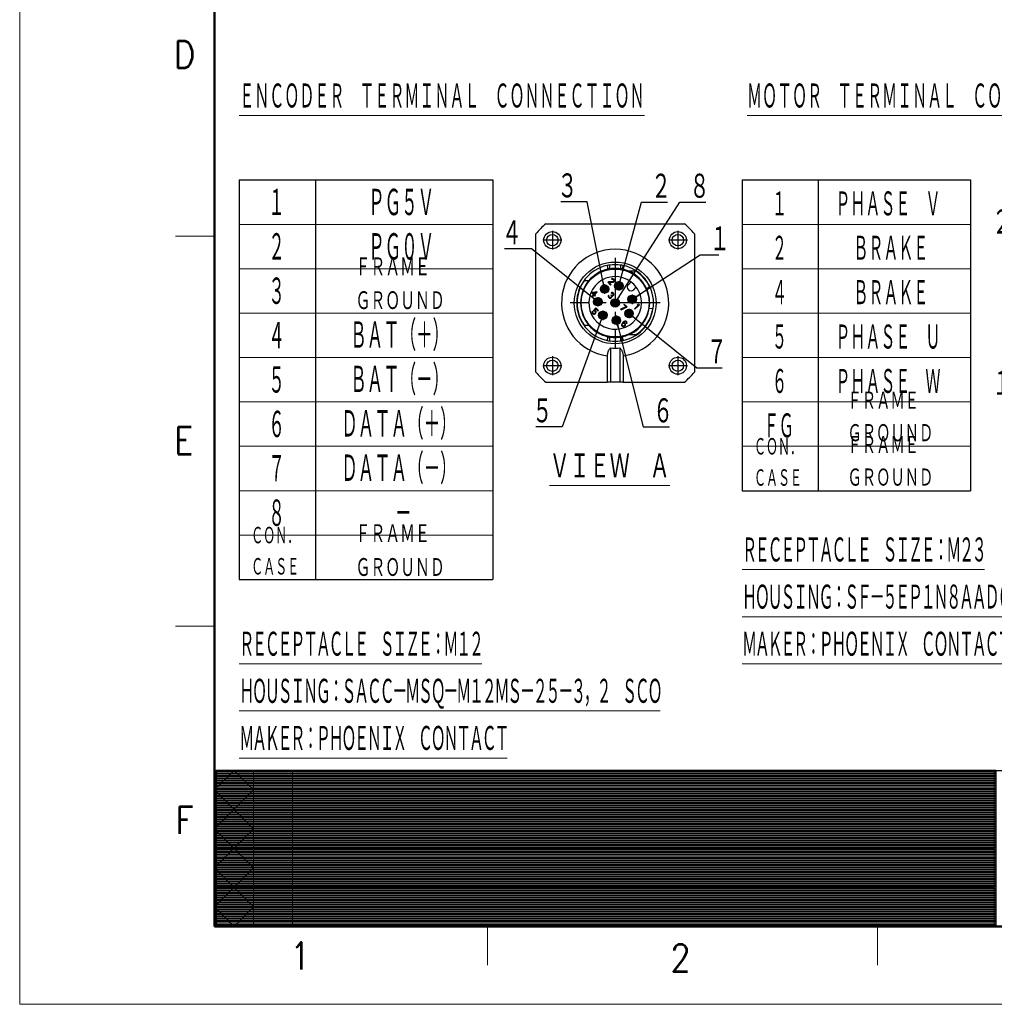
# Model space of a CAD drawing. Header units: millimetres. Extents: x 0 to 1076, y 0 to 742.
# Tile 1 of 124: x 0 to 313, y 0 to 316. Entities that reach past the tile are written whole.
import ezdxf

# ---------------------------------------------------------------- set-up
doc = ezdxf.new("R2010")
doc.units = ezdxf.units.MM
doc.header["$LTSCALE"] = 0.454724
doc.linetypes.add('CENTER', pattern=[50.8, 31.75, -6.35, 6.35, -6.35])
doc.layers.add('NoLayerName_001', color=7, linetype='Continuous')
doc.styles.get("Standard").update_dxf_attribs({"font": 'txt', "bigfont": 'extfont2'})
doc.dimstyles.get("Standard").update_dxf_attribs({"dimtxt": 2.5, "dimasz": 2.5, "dimexe": 1, "dimexo": 1, "dimtad": 1, "dimdec": 3, "dimzin": 0, "dimdsep": 46, "dimtxsty": 'Standard', "dimcen": 2.5, "dimadec": 3, "dimazin": 0, "dimtfac": 0.75, "dimtdec": 3, "dimtmove": 0, "dimatfit": 3, "dimfxl": 1, "dimarcsym": 0})

# ---------------------------------------------------------------- blocks, each defined once
blk = doc.blocks.new('JZB_0011')
at = {"layer": 'NoLayerName_001', "color": 7, "linetype": 'Continuous', "lineweight": 25}
for p, q in [((3.21, 50.83), (47.63, 50.83)), ((0, 3.21), (0, 47.63)), ((50.83, 47.63), (50.83, 3.21)), ((32.16, 35.58), (29.83, 35.58)), ((16.92, 32.53), (15.51, 32.53)), ((23.27, 32.18), (23.12, 32.03)), ((23.12, 32.03), (23.98, 31.17)), ((24.7, 32.28), (23.27, 32.18)), ((23.46, 31.99), (24.73, 32.07)), ((24.13, 31.32), (23.46, 31.99)), ((24.39, 33.21), (24.24, 33.11)), ((24.24, 33.11), (24.36, 32.99)), ((24.36, 32.99), (24.5, 33.03)), ((24.61, 33.23), (24.39, 33.21)), ((24.5, 33.03), (24.63, 33.02)), ((24.76, 33.2), (24.61, 33.23)), ((24.63, 33.02), (24.78, 32.93)), ((24.88, 32.35), (24.7, 32.28)), ((24.73, 32.07), (24.87, 32.11)), ((24.96, 33.06), (24.76, 33.2)), ((24.78, 32.93), (24.88, 32.84)), ((24.87, 32.11), (25.02, 32.21)), ((24.88, 32.84), (24.97, 32.69)), ((24.94, 32.41), (24.88, 32.35)), ((24.98, 32.55), (24.94, 32.41)), ((25.06, 32.97), (24.96, 33.06)), ((24.97, 32.69), (24.98, 32.55)), ((25.02, 32.21), (25.08, 32.27)), ((25.17, 32.79), (25.06, 32.97)), ((25.08, 32.27), (25.18, 32.42)), ((25.21, 32.63), (25.17, 32.79)), ((25.18, 32.42), (25.21, 32.63)), ((30.46, 32.18), (29.66, 31.38)), ((18.12, 28.76), (17.94, 28.58)), ((17.94, 28.58), (18.51, 28.01)), ((19.51, 29.02), (18.12, 28.76)), ((18.29, 28.59), (19.27, 28.77)), ((18.69, 28.19), (18.29, 28.59)), ((19.27, 28.77), (18.69, 28.19)), ((18.83, 28.05), (19.66, 28.88)), ((19.66, 28.88), (19.51, 29.02)), ((23.98, 31.17), (24.13, 31.32)), ((24.24, 28.75), (24.1, 28.65)), ((24.1, 28.65), (24.22, 28.53)), ((24.22, 28.53), (24.36, 28.58)), ((24.46, 28.78), (24.24, 28.75)), ((24.36, 28.58), (24.49, 28.57)), ((24.62, 28.74), (24.46, 28.78)), ((24.49, 28.57), (24.64, 28.48)), ((24.81, 28.61), (24.62, 28.74)), ((24.64, 28.48), (24.73, 28.38)), ((24.86, 28.56), (24.81, 28.61)), ((25, 28.36), (24.86, 28.56)), ((31.38, 29.66), (32.18, 30.46)), ((35.46, 30.1), (36.47, 30.57)), ((18.51, 28.01), (18.08, 27.58)), ((18.08, 27.58), (18.22, 27.44)), ((18.22, 27.44), (18.65, 27.87)), ((18.65, 27.87), (18.88, 27.63)), ((19.07, 27.81), (18.83, 28.05)), ((18.88, 27.63), (19.07, 27.81)), ((23.24, 27.79), (23.2, 27.65)), ((23.2, 27.65), (23.21, 27.52)), ((23.21, 27.52), (23.24, 27.37)), ((23.31, 27.91), (23.24, 27.79)), ((23.24, 27.37), (23.31, 27.24)), ((23.43, 27.79), (23.31, 27.91)), ((23.31, 27.24), (23.5, 27.05)), ((23.38, 27.6), (23.39, 27.71)), ((23.39, 27.52), (23.38, 27.6)), ((23.39, 27.71), (23.43, 27.79)), ((23.48, 27.37), (23.39, 27.52)), ((23.63, 27.23), (23.48, 27.37)), ((23.5, 27.05), (23.62, 26.99)), ((23.62, 26.99), (23.78, 26.95)), ((23.77, 27.14), (23.63, 27.23)), ((23.85, 27.12), (23.77, 27.14)), ((23.78, 26.95), (23.91, 26.94)), ((23.96, 27.13), (23.85, 27.12)), ((23.91, 26.94), (24.05, 26.99)), ((24.05, 27.17), (23.96, 27.13)), ((24.15, 27.99), (24.03, 27.87)), ((24.03, 27.87), (24.12, 27.77)), ((24.17, 27.29), (24.05, 27.17)), ((24.05, 26.99), (24.17, 27.05)), ((24.12, 27.77), (24.23, 27.6)), ((24.24, 27.89), (24.15, 27.99)), ((24.24, 27.46), (24.17, 27.29)), ((24.17, 27.05), (24.29, 27.18)), ((24.23, 27.6), (24.24, 27.46)), ((24.45, 27.81), (24.24, 27.89)), ((24.29, 27.18), (24.39, 27.32)), ((24.43, 27.46), (24.37, 27.64)), ((24.37, 27.64), (24.56, 27.64)), ((24.39, 27.32), (24.43, 27.46)), ((24.56, 27.82), (24.45, 27.81)), ((24.73, 27.9), (24.56, 27.82)), ((24.56, 27.64), (24.7, 27.68)), ((24.7, 27.68), (24.85, 27.78)), ((24.73, 28.38), (24.82, 28.23)), ((24.79, 27.96), (24.73, 27.9)), ((24.83, 28.1), (24.79, 27.96)), ((24.82, 28.23), (24.83, 28.1)), ((24.85, 27.78), (24.91, 27.84)), ((24.91, 27.84), (25.01, 27.99)), ((25.03, 28.21), (25, 28.36)), ((25.01, 27.99), (25.03, 28.21)), ((18.09, 22.59), (18.04, 22.4)), ((18.04, 22.4), (18.06, 22.19)), ((18.06, 22.19), (18.15, 22.04)), ((18.16, 22.76), (18.09, 22.59)), ((18.31, 22.62), (18.16, 22.76)), ((18.23, 22.45), (18.31, 22.62)), ((18.24, 22.32), (18.23, 22.45)), ((18.31, 22.19), (18.24, 22.32)), ((18.45, 22.05), (18.31, 22.19)), ((19.23, 23.84), (18.44, 23.04)), ((18.44, 23.04), (18.61, 22.87)), ((18.61, 22.87), (18.79, 22.87)), ((18.71, 23.07), (19.2, 23.56)), ((18.92, 23.05), (18.71, 23.07)), ((18.79, 22.87), (18.92, 22.81)), ((19.07, 22.96), (18.92, 23.05)), ((18.92, 22.81), (19.06, 22.66)), ((19.02, 22.15), (18.96, 22.09)), ((19.09, 22.26), (19.02, 22.15)), ((19.06, 22.66), (19.13, 22.54)), ((19.21, 22.82), (19.07, 22.96)), ((19.14, 22.4), (19.09, 22.26)), ((19.13, 22.54), (19.14, 22.4)), ((19.17, 22.06), (19.28, 22.26)), ((19.2, 23.56), (19.89, 22.87)), ((19.3, 22.67), (19.21, 22.82)), ((20.04, 23.03), (19.23, 23.84)), ((19.28, 22.26), (19.33, 22.46)), ((19.33, 22.46), (19.3, 22.67)), ((19.89, 22.87), (20.04, 23.03)), ((28.93, 24.19), (27.17, 23.38)), ((27.17, 23.38), (27.31, 23.24)), ((27.31, 23.24), (29.07, 24.04)), ((28.36, 25.06), (28.21, 24.9)), ((28.21, 24.9), (28.93, 24.19)), ((29.23, 24.19), (28.36, 25.06)), ((29.07, 24.04), (29.23, 24.19)), ((32.79, 24.74), (31.6, 23.55)), ((31.6, 23.55), (31.74, 23.4)), ((31.74, 23.4), (33.18, 24.84)), ((32.68, 24.91), (32.43, 24.67)), ((32.43, 24.67), (32.79, 24.74)), ((33.04, 24.99), (32.68, 24.91)), ((33.18, 24.84), (33.04, 24.99)), ((37.47, 23.51), (36.36, 23.68)), ((18.15, 22.04), (18.3, 21.9)), ((18.3, 21.9), (18.45, 21.81)), ((18.57, 21.99), (18.45, 22.05)), ((18.45, 21.81), (18.66, 21.78)), ((18.71, 21.98), (18.57, 21.99)), ((18.66, 21.78), (18.85, 21.83)), ((18.85, 22.02), (18.71, 21.98)), ((18.96, 22.09), (18.85, 22.02)), ((18.85, 21.83), (19.05, 21.94)), ((19.05, 21.94), (19.17, 22.06)), ((27.83, 19.06), (27.64, 18.82)), ((28.04, 19.27), (27.83, 19.06)), ((28.28, 19.46), (28.04, 19.27)), ((28.1, 19.09), (28.16, 19.15)), ((28.36, 19.07), (28.1, 19.09)), ((28.16, 19.15), (28.37, 19.31)), ((28.48, 19.56), (28.28, 19.46)), ((28.52, 18.98), (28.36, 19.07)), ((28.37, 19.31), (28.48, 19.38)), ((28.67, 19.62), (28.48, 19.56)), ((28.48, 19.38), (28.62, 19.42)), ((28.63, 18.86), (28.52, 18.98)), ((28.62, 19.42), (28.76, 19.41)), ((28.88, 19.59), (28.67, 19.62)), ((28.76, 19.41), (28.86, 19.37)), ((28.86, 19.37), (29, 19.23)), ((29.04, 19.5), (28.88, 19.59)), ((29, 19.23), (29.04, 19.12)), ((29.05, 18.99), (29.01, 18.85)), ((29.13, 19.4), (29.04, 19.5)), ((29.04, 19.12), (29.05, 18.99)), ((29.22, 19.25), (29.13, 19.4)), ((29.2, 18.85), (29.25, 19.04)), ((29.25, 19.04), (29.22, 19.25)), ((15.51, 18.3), (16.92, 18.3)), ((27.53, 18.62), (27.48, 18.42)), ((27.48, 18.42), (27.51, 18.21)), ((27.51, 18.21), (27.6, 18.06)), ((27.64, 18.82), (27.53, 18.62)), ((27.6, 18.06), (27.72, 17.94)), ((27.67, 18.47), (27.72, 18.61)), ((27.69, 18.34), (27.67, 18.47)), ((27.73, 18.24), (27.69, 18.34)), ((27.72, 18.61), (27.79, 18.73)), ((27.72, 17.94), (27.87, 17.85)), ((27.89, 18.07), (27.73, 18.24)), ((27.79, 18.73), (27.88, 18.82)), ((27.87, 17.85), (28.08, 17.82)), ((27.88, 18.82), (27.99, 18.89)), ((28, 18.03), (27.89, 18.07)), ((27.99, 18.89), (28.1, 18.9)), ((28.13, 18.02), (28, 18.03)), ((28.08, 17.82), (28.27, 17.87)), ((28.1, 18.9), (28.24, 18.89)), ((28.27, 18.06), (28.13, 18.02)), ((28.24, 18.89), (28.34, 18.85)), ((28.39, 18.13), (28.27, 18.06)), ((28.27, 17.87), (28.47, 17.98)), ((28.34, 18.85), (28.51, 18.68)), ((28.48, 18.22), (28.39, 18.13)), ((28.47, 17.98), (28.63, 18.13)), ((28.54, 18.34), (28.48, 18.22)), ((28.51, 18.68), (28.55, 18.58)), ((28.56, 18.45), (28.54, 18.34)), ((28.55, 18.58), (28.56, 18.45)), ((28.72, 18.71), (28.63, 18.86)), ((28.63, 18.13), (28.73, 18.33)), ((28.75, 18.5), (28.72, 18.71)), ((28.73, 18.33), (28.75, 18.5)), ((29.01, 18.85), (29.13, 18.73)), ((29.13, 18.73), (29.2, 18.85)), ((23.89, 11), (23.89, 0)), ((26.94, 11), (26.94, 0)), ((22.88, 8.42), (22.88, 0)), ((27.96, 8.42), (27.96, 0)), ((3.21, 0), (22.88, 0)), ((23.89, 0), (22.88, 0)), ((26.94, 0), (23.89, 0)), ((27.96, 0), (26.94, 0)), ((27.96, 0), (47.63, 0))]:
    blk.add_line(p, q, dxfattribs=at)
at = {"layer": 'NoLayerName_001', "color": 2, "linetype": 'CENTER', "lineweight": 25}
for p, q in [((5.29, 48.57), (5.29, 42.53)), ((45.55, 48.57), (45.55, 42.53)), ((8.31, 45.55), (2.27, 45.55)), ((48.57, 45.55), (42.53, 45.55)), ((25.42, 39.85), (25.42, 10.98)), ((26.58, 32.4), (26.58, 29.38)), ((23.56, 29.88), (20.54, 29.88)), ((22.05, 31.39), (22.05, 28.37)), ((28.09, 30.89), (25.07, 30.89)), ((39.85, 25.42), (10.98, 25.42)), ((21.35, 25.81), (18.33, 25.81)), ((19.84, 27.32), (19.84, 24.3)), ((32.4, 26.58), (29.38, 26.58)), ((30.89, 28.09), (30.89, 25.07)), ((21.46, 22.97), (21.46, 19.95)), ((29.88, 23.56), (29.88, 20.54)), ((22.97, 21.46), (19.95, 21.46)), ((27.32, 19.84), (24.3, 19.84)), ((25.81, 21.35), (25.81, 18.33)), ((31.39, 22.05), (28.37, 22.05)), ((5.29, 8.31), (5.29, 2.27)), ((45.55, 8.31), (45.55, 2.27)), ((8.31, 5.29), (2.27, 5.29)), ((48.57, 5.29), (42.53, 5.29))]:
    blk.add_line(p, q, dxfattribs=at)
at = {"layer": 'NoLayerName_001', "color": 7, "linetype": 'Continuous', "lineweight": 25}
for centre, radius in [((5.29, 45.55), 2.74), ((5.29, 45.55), 1.83), ((45.55, 45.55), 2.74), ((45.55, 45.55), 1.83), ((25.42, 25.42), 13.12), ((25.42, 25.42), 10.88), ((26.58, 30.89), 1.37), ((26.58, 30.89), 0.813), ((22.05, 29.88), 1.37), ((22.05, 29.88), 0.813), ((19.84, 25.81), 1.37), ((19.84, 25.81), 0.813), ((25.42, 25.42), 1.37), ((25.42, 25.42), 0.813), ((30.89, 26.58), 1.37), ((30.89, 26.58), 0.813), ((21.46, 21.46), 1.37), ((21.46, 21.46), 0.813), ((29.88, 22.05), 1.37), ((29.88, 22.05), 0.813), ((25.81, 19.84), 1.37), ((25.81, 19.84), 0.813), ((5.29, 5.29), 2.74), ((5.29, 5.29), 1.83), ((45.55, 5.29), 2.74), ((45.55, 5.29), 1.83)]:
    blk.add_circle(centre, radius, dxfattribs=at)
for centre, radius, start, end in [((25.42, 25.42), 33.75, 131.148, 138.852), ((25.42, 25.42), 33.75, 41.148, 48.852), ((25.42, 25.42), 11.08, 102.1695, 140.0438), ((25.42, 25.42), 11.08, 77.8305, 102.1695), ((25.42, 25.42), 11.08, 66.5534, 77.8305), ((25.42, 25.42), 11.08, 25, 66.5534), ((25.42, 25.42), 12.2, 25, 56.4427), ((25.42, 25.42), 12.2, 144.3147, 215.6853), ((25.42, 25.42), 11.08, 140.0438, 219.9562), ((25.42, 25.42), 8.44, 53.3129, 0), ((25.42, 25.42), 8.44, 36.6871, 53.3129), ((30.52, 30.52), 1.22, 135, 315), ((25.42, 25.42), 8.44, 0, 36.6871), ((25.42, 25.42), 11.08, 351, 25), ((25.42, 25.42), 12.2, 303.5573, 351), ((25.42, 25.42), 11.08, 330, 351), ((25.42, 25.42), 11.08, 293.4466, 330), ((25.42, 25.42), 11.08, 219.9562, 257.8305), ((25.42, 25.42), 11.08, 257.8305, 282.1695), ((25.42, 25.42), 11.08, 282.1695, 293.4466), ((25.42, 25.42), 14.5, 263.9629, 276.0371), ((25.42, 25.42), 33.75, 221.148, 228.852), ((25.42, 25.42), 33.75, 311.148, 318.852)]:
    blk.add_arc(centre, radius, start, end, dxfattribs=at)
at = {"layer": 'NoLayerName_001', "color": 2, "linetype": 'Continuous', "lineweight": 25}
for centre, radius, start, end in [((25.42, 25.42), 17.19, 278.5029, 261.4971), ((25.42, 25.42), 12.31, 102.1695, 257.8305), ((24.25, 30.83), 6.76, 94.2115, 102.1679), ((25.42, 14.91), 22.73, 85.7901, 94.1998), ((26.59, 30.87), 6.73, 77.8168, 85.7893), ((25.42, 25.42), 12.31, 282.1695, 77.8305), ((24.24, 19.97), 6.73, 257.8168, 265.7893), ((25.42, 35.92), 22.73, 265.7901, 274.1998), ((26.59, 20), 6.76, 274.2115, 282.1679)]:
    blk.add_arc(centre, radius, start, end, dxfattribs=at)
for points, knots in [([(22.82, 37.45), (22.86, 37.28), (22.92, 36.99), (23, 36.64), (23.05, 36.41), (23.07, 36.3), (23.08, 36.25)], [0, 0, 0, 0, 0.513591, 0.901519, 1.063199, 1.22488, 1.22488, 1.22488, 1.22488]), ([(23.56, 36.34), (23.58, 36.39), (23.62, 36.48), (23.65, 36.64), (23.68, 36.85), (23.72, 37.16), (23.74, 37.42), (23.75, 37.58)], [0, 0, 0, 0, 0.148494, 0.305969, 0.474188, 0.782632, 1.257445, 1.257445, 1.257445, 1.257445]), ([(27.08, 37.58), (27.1, 37.42), (27.12, 37.16), (27.16, 36.85), (27.19, 36.63), (27.22, 36.47), (27.26, 36.38), (27.27, 36.34)], [0, 0, 0, 0, 0.473573, 0.781844, 0.951232, 1.135503, 1.25698, 1.25698, 1.25698, 1.25698]), ([(27.75, 36.25), (27.76, 36.3), (27.79, 36.41), (27.84, 36.64), (27.91, 36.99), (27.97, 37.28), (28.01, 37.45)], [0, 0, 0, 0, 0.161681, 0.323361, 0.711289, 1.22488, 1.22488, 1.22488, 1.22488]), ([(23.08, 14.58), (23.07, 14.53), (23.05, 14.43), (23, 14.19), (22.92, 13.85), (22.86, 13.55), (22.82, 13.39)], [0, 0, 0, 0, 0.161681, 0.323361, 0.711289, 1.22488, 1.22488, 1.22488, 1.22488]), ([(23.75, 13.25), (23.73, 13.41), (23.72, 13.67), (23.68, 13.99), (23.64, 14.21), (23.61, 14.36), (23.57, 14.46), (23.56, 14.49)], [0, 0, 0, 0, 0.473573, 0.781844, 0.951232, 1.148184, 1.256966, 1.256966, 1.256966, 1.256966]), ([(27.27, 14.49), (27.26, 14.44), (27.22, 14.35), (27.18, 14.14), (27.14, 13.86), (27.1, 13.55), (27.09, 13.34), (27.08, 13.25)], [0, 0, 0, 0, 0.148494, 0.305969, 0.646034, 0.987571, 1.257424, 1.257424, 1.257424, 1.257424]), ([(28.01, 13.39), (27.97, 13.55), (27.91, 13.85), (27.84, 14.19), (27.79, 14.43), (27.76, 14.53), (27.75, 14.58)], [0, 0, 0, 0, 0.513591, 0.901519, 1.063199, 1.22488, 1.22488, 1.22488, 1.22488])]:
    blk.add_open_spline(points, degree=3, knots=knots, dxfattribs=at)
at = {"layer": 'NoLayerName_001', "color": 7, "linetype": 'Continuous', "lineweight": 25}
for points, knots in [([(29.83, 15.25), (29.95, 15.25), (30.21, 15.25), (30.59, 15.25), (30.98, 15.25), (31.37, 15.25), (31.76, 15.25), (32.03, 15.25), (32.16, 15.25)], [0, 0, 0, 0, 0.379708, 0.76248, 1.148145, 1.538054, 1.933554, 2.33447, 2.33447, 2.33447, 2.33447]), ([(23.89, 11), (23.82, 10.91), (23.67, 10.76), (23.48, 10.49), (23.3, 10.2), (23.16, 9.89), (23.03, 9.54), (22.95, 9.19), (22.89, 8.81), (22.88, 8.55), (22.88, 8.42)], [0, 0, 0, 0, 0.329432, 0.649718, 0.974428, 1.343314, 1.682074, 2.082037, 2.427271, 2.844389, 2.844389, 2.844389, 2.844389]), ([(26.94, 11), (27.01, 10.91), (27.16, 10.76), (27.36, 10.49), (27.53, 10.2), (27.69, 9.87), (27.81, 9.53), (27.9, 9.15), (27.95, 8.79), (27.95, 8.53), (27.96, 8.42)], [0, 0, 0, 0, 0.329432, 0.649718, 1.000974, 1.343317, 1.734796, 2.08204, 2.490758, 2.844392, 2.844392, 2.844392, 2.844392])]:
    blk.add_open_spline(points, degree=3, knots=knots, dxfattribs=at)
blk = doc.blocks.new('*X109')
at = {"color": 7, "linetype": 'Continuous', "lineweight": 13}
for p, q in [((0, 19.8), (100, 19.8)), ((0, 19.65), (100, 19.65)), ((0, 19.5), (100, 19.5)), ((0, 19.35), (100, 19.35)), ((0, 19.2), (100, 19.2)), ((0, 19.05), (100, 19.05)), ((0, 18.9), (100, 18.9)), ((0, 18.75), (100, 18.75)), ((0, 18.6), (100, 18.6)), ((0, 18.45), (100, 18.45)), ((0, 18.3), (100, 18.3)), ((0, 18.15), (100, 18.15)), ((0, 18), (100, 18)), ((0, 17.85), (100, 17.85)), ((0, 17.7), (100, 17.7)), ((0, 17.55), (100, 17.55)), ((0, 17.4), (100, 17.4)), ((0, 17.25), (100, 17.25)), ((0, 17.1), (100, 17.1)), ((0, 16.95), (100, 16.95)), ((0, 16.8), (100, 16.8)), ((0, 16.65), (100, 16.65)), ((0, 16.5), (100, 16.5)), ((0, 16.35), (100, 16.35)), ((0, 16.2), (100, 16.2)), ((0, 16.05), (100, 16.05)), ((0, 15.9), (100, 15.9)), ((0, 15.75), (100, 15.75)), ((0, 15.6), (100, 15.6)), ((0, 15.45), (100, 15.45)), ((0, 15.3), (100, 15.3)), ((0, 15.15), (100, 15.15)), ((0, 15), (100, 15)), ((0, 14.85), (100, 14.85)), ((0, 14.7), (100, 14.7)), ((0, 14.55), (100, 14.55)), ((0, 14.4), (100, 14.4)), ((0, 14.25), (100, 14.25)), ((0, 14.1), (100, 14.1)), ((0, 13.95), (100, 13.95)), ((0, 13.8), (100, 13.8)), ((0, 13.65), (100, 13.65)), ((0, 13.5), (100, 13.5)), ((0, 13.35), (100, 13.35)), ((0, 13.2), (100, 13.2)), ((0, 13.05), (100, 13.05)), ((0, 12.9), (100, 12.9)), ((0, 12.75), (100, 12.75)), ((0, 12.6), (100, 12.6)), ((0, 12.45), (100, 12.45)), ((0, 12.3), (100, 12.3)), ((0, 12.15), (100, 12.15)), ((0, 12), (100, 12)), ((0, 11.85), (100, 11.85)), ((0, 11.7), (100, 11.7)), ((0, 11.55), (100, 11.55)), ((0, 11.4), (100, 11.4)), ((0, 11.25), (100, 11.25)), ((0, 11.1), (100, 11.1)), ((0, 10.95), (100, 10.95)), ((0, 10.8), (100, 10.8)), ((0, 10.65), (100, 10.65)), ((0, 10.5), (100, 10.5)), ((0, 10.35), (100, 10.35)), ((0, 10.2), (100, 10.2)), ((0, 10.05), (100, 10.05)), ((0, 9.9), (100, 9.9)), ((0, 9.75), (100, 9.75)), ((0, 9.6), (100, 9.6)), ((0, 9.45), (100, 9.45)), ((0, 9.3), (100, 9.3)), ((0, 9.15), (100, 9.15)), ((0, 9), (100, 9)), ((0, 8.85), (100, 8.85)), ((0, 8.7), (100, 8.7)), ((0, 8.55), (100, 8.55)), ((0, 8.4), (100, 8.4)), ((0, 8.25), (100, 8.25)), ((0, 8.1), (100, 8.1)), ((0, 7.95), (100, 7.95)), ((0, 7.8), (100, 7.8)), ((0, 7.65), (100, 7.65)), ((0, 7.5), (100, 7.5)), ((0, 7.35), (100, 7.35)), ((0, 7.2), (100, 7.2)), ((0, 7.05), (100, 7.05)), ((0, 6.9), (100, 6.9)), ((0, 6.75), (100, 6.75)), ((0, 6.6), (100, 6.6)), ((0, 6.45), (100, 6.45)), ((0, 6.3), (100, 6.3)), ((0, 6.15), (100, 6.15)), ((0, 6), (100, 6)), ((0, 5.85), (100, 5.85)), ((0, 5.7), (100, 5.7)), ((0, 5.55), (100, 5.55)), ((0, 5.4), (100, 5.4)), ((0, 5.25), (100, 5.25)), ((0, 5.1), (100, 5.1)), ((0, 4.95), (100, 4.95)), ((0, 4.8), (100, 4.8)), ((0, 4.65), (100, 4.65)), ((0, 4.5), (100, 4.5)), ((0, 4.35), (100, 4.35)), ((0, 4.2), (100, 4.2)), ((0, 4.05), (100, 4.05)), ((0, 3.9), (100, 3.9)), ((0, 3.75), (100, 3.75)), ((0, 3.6), (100, 3.6)), ((0, 3.45), (100, 3.45)), ((0, 3.3), (100, 3.3)), ((0, 3.15), (100, 3.15)), ((0, 3), (100, 3)), ((0, 2.85), (100, 2.85)), ((0, 2.7), (100, 2.7)), ((0, 2.55), (100, 2.55)), ((0, 2.4), (100, 2.4)), ((0, 2.25), (100, 2.25)), ((0, 2.1), (100, 2.1)), ((0, 1.95), (100, 1.95)), ((0, 1.8), (100, 1.8)), ((0, 1.65), (100, 1.65)), ((0, 1.5), (100, 1.5)), ((0, 1.35), (100, 1.35)), ((0, 1.2), (100, 1.2)), ((0, 1.05), (100, 1.05)), ((0, 0.9), (100, 0.9)), ((0, 0.75), (100, 0.75)), ((0, 0.6), (100, 0.6)), ((0, 0.45), (100, 0.45)), ((0, 0.3), (100, 0.3)), ((0, 0.15), (100, 0.15)), ((0, 0), (100, 0))]:
    blk.add_line(p, q, dxfattribs=at)
blk = doc.blocks.new('*X110')
at = {"color": 7, "linetype": 'Continuous', "lineweight": 13}
for p, q in [((0, 19.8), (40, 19.8)), ((0, 19.65), (40, 19.65)), ((0, 19.5), (40, 19.5)), ((0, 19.35), (40, 19.35)), ((0, 19.2), (40, 19.2)), ((0, 19.05), (40, 19.05)), ((0, 18.9), (40, 18.9)), ((0, 18.75), (40, 18.75)), ((0, 18.6), (40, 18.6)), ((0, 18.45), (40, 18.45)), ((0, 18.3), (40, 18.3)), ((0, 18.15), (40, 18.15)), ((0, 18), (40, 18)), ((0, 17.85), (40, 17.85)), ((0, 17.7), (40, 17.7)), ((0, 17.55), (40, 17.55)), ((0, 17.4), (40, 17.4)), ((0, 17.25), (40, 17.25)), ((0, 17.1), (40, 17.1)), ((0, 16.95), (40, 16.95)), ((0, 16.8), (40, 16.8)), ((0, 16.65), (40, 16.65)), ((0, 16.5), (40, 16.5)), ((0, 16.35), (40, 16.35)), ((0, 16.2), (40, 16.2)), ((0, 16.05), (40, 16.05)), ((0, 15.9), (40, 15.9)), ((0, 15.75), (40, 15.75)), ((0, 15.6), (40, 15.6)), ((0, 15.45), (40, 15.45)), ((0, 15.3), (40, 15.3)), ((0, 15.15), (40, 15.15)), ((0, 15), (40, 15)), ((0, 14.85), (40, 14.85)), ((0, 14.7), (40, 14.7)), ((0, 14.55), (40, 14.55)), ((0, 14.4), (40, 14.4)), ((0, 14.25), (40, 14.25)), ((0, 14.1), (40, 14.1)), ((0, 13.95), (40, 13.95)), ((0, 13.8), (40, 13.8)), ((0, 13.65), (40, 13.65)), ((0, 13.5), (40, 13.5)), ((0, 13.35), (40, 13.35)), ((0, 13.2), (40, 13.2)), ((0, 13.05), (40, 13.05)), ((0, 12.9), (40, 12.9)), ((0, 12.75), (40, 12.75)), ((0, 12.6), (40, 12.6)), ((0, 12.45), (40, 12.45)), ((0, 12.3), (40, 12.3)), ((0, 12.15), (40, 12.15)), ((0, 12), (40, 12)), ((0, 11.85), (40, 11.85)), ((0, 11.7), (40, 11.7)), ((0, 11.55), (40, 11.55)), ((0, 11.4), (40, 11.4)), ((0, 11.25), (40, 11.25)), ((0, 11.1), (40, 11.1)), ((0, 10.95), (40, 10.95)), ((0, 10.8), (40, 10.8)), ((0, 10.65), (40, 10.65)), ((0, 10.5), (40, 10.5)), ((0, 10.35), (40, 10.35)), ((0, 10.2), (40, 10.2)), ((0, 10.05), (40, 10.05)), ((0, 9.9), (40, 9.9)), ((0, 9.75), (40, 9.75)), ((0, 9.6), (40, 9.6)), ((0, 9.45), (40, 9.45)), ((0, 9.3), (40, 9.3)), ((0, 9.15), (40, 9.15)), ((0, 9), (40, 9)), ((0, 8.85), (40, 8.85)), ((0, 8.7), (40, 8.7)), ((0, 8.55), (40, 8.55)), ((0, 8.4), (40, 8.4)), ((0, 8.25), (40, 8.25)), ((0, 8.1), (40, 8.1)), ((0, 7.95), (40, 7.95)), ((0, 7.8), (40, 7.8)), ((0, 7.65), (40, 7.65)), ((0, 7.5), (40, 7.5)), ((0, 7.35), (40, 7.35)), ((0, 7.2), (40, 7.2)), ((0, 7.05), (40, 7.05)), ((0, 6.9), (40, 6.9)), ((0, 6.75), (40, 6.75)), ((0, 6.6), (40, 6.6)), ((0, 6.45), (40, 6.45)), ((0, 6.3), (40, 6.3)), ((0, 6.15), (40, 6.15)), ((0, 6), (40, 6)), ((0, 5.85), (40, 5.85)), ((0, 5.7), (40, 5.7)), ((0, 5.55), (40, 5.55)), ((0, 5.4), (40, 5.4)), ((0, 5.25), (40, 5.25)), ((0, 5.1), (40, 5.1)), ((0, 4.95), (40, 4.95)), ((0, 4.8), (40, 4.8)), ((0, 4.65), (40, 4.65)), ((0, 4.5), (40, 4.5)), ((0, 4.35), (40, 4.35)), ((0, 4.2), (40, 4.2)), ((0, 4.05), (40, 4.05)), ((0, 3.9), (40, 3.9)), ((0, 3.75), (40, 3.75)), ((0, 3.6), (40, 3.6)), ((0, 3.45), (40, 3.45)), ((0, 3.3), (40, 3.3)), ((0, 3.15), (40, 3.15)), ((0, 3), (40, 3)), ((0, 2.85), (40, 2.85)), ((0, 2.7), (40, 2.7)), ((0, 2.55), (40, 2.55)), ((0, 2.4), (40, 2.4)), ((0, 2.25), (40, 2.25)), ((0, 2.1), (40, 2.1)), ((0, 1.95), (40, 1.95)), ((0, 1.8), (40, 1.8)), ((0, 1.65), (40, 1.65)), ((0, 1.5), (40, 1.5)), ((0, 1.35), (40, 1.35)), ((0, 1.2), (40, 1.2)), ((0, 1.05), (40, 1.05)), ((0, 0.9), (40, 0.9)), ((0, 0.75), (40, 0.75)), ((0, 0.6), (40, 0.6)), ((0, 0.45), (40, 0.45)), ((0, 0.3), (40, 0.3)), ((0, 0.15), (40, 0.15)), ((0, 0), (40, 0))]:
    blk.add_line(p, q, dxfattribs=at)
blk = doc.blocks.new('JZB_0008')
at = {"layer": 'NoLayerName_001', "color": 7, "linetype": 'Continuous', "lineweight": 25}
for p, q in [((100, 20), (0, 20)), ((0, 20), (0, 0)), ((100, 20), (100, 0)), ((170, 20), (170, 0)), ((210, 20), (170, 20)), ((210, 20), (210, 0)), ((0, 0), (100, 0)), ((170, 0), (210, 0))]:
    blk.add_line(p, q, dxfattribs=at)
for name, p in [('*X109', (0, 0.15)), ('*X110', (170, 0.05))]:
    blk.add_blockref(name, p)

msp = doc.modelspace()

# ---------------------------------------------------------------- linework, layer by layer
at = {"layer": 'NoLayerName_001', "color": 7, "linetype": 'Continuous', "lineweight": 13}
for p, q in [((0, 0), (0, 742.5)), ((1050, 0), (0, 0))]:
    msp.add_line(p, q, dxfattribs=at)
at = {"layer": 'NoLayerName_001', "color": 7, "linetype": 'Continuous', "lineweight": 50}
for p, q in [((62.5, 25), (62.5, 717.5)), ((1025, 25), (62.5, 25))]:
    msp.add_line(p, q, dxfattribs=at)
at = {"layer": 'NoLayerName_001', "color": 7, "linetype": 'Continuous', "lineweight": 25}
for p, q in [((70.4206, 264.3217), (70.4206, 136.2218)), ((70.4206, 264.3217), (151.754, 264.3217)), ((70.4206, 264.3217), (76.3558, 264.3217)), ((70.4206, 264.3217), (138.1984, 264.3217)), ((94.8206, 264.3217), (94.8206, 136.2218)), ((151.754, 264.3217), (151.754, 136.2218)), ((231.6411, 264.3217), (304.8411, 264.3217)), ((231.6411, 264.3217), (231.6411, 164.6884)), ((256.0411, 264.3217), (256.0411, 164.6884)), ((304.8411, 264.3217), (304.8411, 164.6884)), ((231.6411, 164.6884), (304.8411, 164.6884)), ((70.4206, 136.2218), (151.754, 136.2218)), ((62.5, 75), (1025, 75))]:
    msp.add_line(p, q, dxfattribs=at)
at = {"layer": 'NoLayerName_001', "color": 2, "linetype": 'Continuous', "lineweight": 13}
for p, q in [((70.4206, 250.0884), (151.754, 250.0884)), ((231.6411, 250.0884), (304.8411, 250.0884)), ((50, 246.25), (62.5, 246.25)), ((70.4206, 235.8551), (151.754, 235.8551)), ((231.6411, 235.8551), (304.8411, 235.8551)), ((70.4206, 221.6217), (151.754, 221.6217)), ((231.6411, 221.6217), (304.8411, 221.6217)), ((70.4206, 207.3884), (151.754, 207.3884)), ((231.6411, 207.3884), (304.8411, 207.3884)), ((70.4206, 193.1551), (151.754, 193.1551)), ((231.6411, 193.1551), (304.8411, 193.1551)), ((70.4206, 178.9217), (151.754, 178.9217)), ((231.6411, 178.9217), (304.8411, 178.9217)), ((70.4206, 164.6884), (151.754, 164.6884)), ((70.4206, 150.4551), (151.754, 150.4551)), ((62.5, 121.25), (50, 121.25)), ((62.5, 68.75), (68.75, 75)), ((68.75, 75), (75, 68.75)), ((75, 25), (75, 75)), ((87.5, 75), (87.5, 25)), ((312.5, 75), (312.5, 25)), ((75, 56.25), (62.5, 68.75)), ((62.5, 56.25), (75, 68.75)), ((312.5, 62.5), (62.5, 62.5)), ((62.5, 56.25), (75, 43.75)), ((62.5, 43.75), (75, 56.25)), ((62.5, 50), (312.5, 50)), ((75, 31.25), (62.5, 43.75)), ((62.5, 31.25), (75, 43.75)), ((312.5, 37.5), (62.5, 37.5)), ((62.5, 31.25), (68.75, 25)), ((68.75, 25), (75, 31.25)), ((150, 25), (150, 12.5)), ((275, 25), (275, 12.5))]:
    msp.add_line(p, q, dxfattribs=at)

# ---------------------------------------------------------------- block references
at = {"layer": 'NoLayerName_001'}
msp.add_blockref('JZB_0011', (165.504, 199.4702), dxfattribs=at)
at = {"layer": 'NoLayerName_001', "xscale": 2.5, "yscale": 2.5, "zscale": 2.5}
msp.add_blockref('JZB_0008', (62.9655, 25), dxfattribs=at)

# ---------------------------------------------------------------- texts
at = {"layer": 'NoLayerName_001', "color": 2, "lineweight": 13, "char_height": 8.75, "attachment_point": 7}
for s, insert in [('\\A1;\\W0.8600;D', (49.4441, 300.1757)), ('\\A1;\\W0.8600;E', (49.5455, 176.3875)), ('\\A1;\\W0.8600;F', (49.9475, 54.7031)), ('\\A1;\\W0.8600;1', (86.7468, 11.1268)), ('\\A1;\\W0.8600;2', (208.6312, 10.5652))]:
    msp.add_mtext(s, dxfattribs=dict(at, insert=insert))
at = {"layer": 'NoLayerName_001', "color": 3, "lineweight": 13, "attachment_point": 7}
for s, insert, char_height in [('\\A1;\\W0.5000;\\LＥＮＣＯＤＥＲ\u3000ＴＥＲＭＩＮＡＬ\u3000ＣＯＮＮＥＣＴＩＯＮ\\l', (70.4206, 286.7075), 8.75), ('\\A1;\\W0.5000;\\LＭＯＴＯＲ\u3000ＴＥＲＭＩＮＡＬ\u3000ＣＯＮＮＥＣＴＩＯＮ\\l', (233.2187, 286.7075), 8.75), ('\\A1;\\W0.5000;１', (79.7406, 252.1217), 9.6), ('\\A1;\\W0.5000;ＰＧ５Ｖ', (111.7673, 252.1217), 9.6), ('\\A1;\\W0.5000;１', (241.2161, 252.1217), 8.75), ('\\A1;\\W0.5000;ＰＨＡＳＥ\u3000Ｖ', (261.5411, 252.1217), 8.75), ('\\A1;\\W0.5000;２', (79.7406, 237.8884), 9.6), ('\\A1;\\W0.5000;ＰＧ０Ｖ', (111.7673, 237.8884), 9.6), ('\\A1;\\W0.5000;２', (241.2161, 237.8884), 8.75), ('\\A1;\\W0.5000;ＢＲＡＫＥ', (267.3161, 237.8884), 8.75), ('\\A1;\\W0.6667;ＦＲＡＭＥ\\PＧＲＯＵＮＤ', (107.6871, 222.3051), 6.5001), ('\\A1;\\W0.5000;３', (79.7406, 223.6551), 9.6), ('\\A1;\\W0.5000;４', (241.2161, 223.6551), 8.75), ('\\A1;\\W0.5000;ＢＲＡＫＥ', (267.3161, 223.6551), 8.75), ('\\A1;\\W0.5000;４', (79.7406, 209.4217), 9.6), ('\\A1;\\W0.5000;ＢＡＴ（＋）', (106.0073, 209.4217), 9.6), ('\\A1;\\W0.5000;５', (241.2161, 209.4217), 8.75), ('\\A1;\\W0.5000;ＰＨＡＳＥ\u3000Ｕ', (261.5411, 209.4217), 8.75), ('\\A1;\\W0.5000;ＢＡＴ（－）', (106.0073, 195.1884), 9.6), ('\\A1;\\W0.5000;５', (79.7406, 195.1884), 9.6), ('\\A1;\\W0.5000;６', (241.2161, 195.1884), 8.75), ('\\A1;\\W0.5000;ＰＨＡＳＥ\u3000Ｗ', (261.5411, 195.1884), 8.75), ('\\A1;\\W0.6667;ＦＲＡＭＥ\\PＧＲＯＵＮＤ', (265.4413, 179.9384), 6.2499), ('\\A1;\\W0.5000;６', (79.7406, 180.9551), 9.6), ('\\A1;\\W0.5000;ＤＡＴＡ（＋）', (103.1273, 180.9551), 9.6), ('\\A1;\\W0.5000;ＦＧ', (238.5911, 180.9551), 8.75), ('\\A1;\\W0.5833;ＣＯＮ．\\PＣＡＳＥ', (235.4411, 165.7051), 6), ('\\A1;\\W0.6667;ＦＲＡＭＥ\\PＧＲＯＵＮＤ', (265.4413, 165.7051), 6.2499), ('\\A1;\\W0.5000;ＤＡＴＡ（－）', (103.1273, 166.7217), 9.6), ('\\A1;\\W0.6667;\\LＶＩＥＷ\u3000Ａ\\l', (169.9206, 168.1024), 8.75), ('\\A1;\\W0.5000;７', (79.7406, 166.7217), 9.6), ('\\A1;\\W0.5000;８', (79.7406, 152.4884), 9.6), ('\\A1;\\W0.5000;－', (120.4073, 152.4884), 9.6), ('\\A1;\\W0.5833;ＣＯＮ．\\PＣＡＳＥ', (74.2206, 137.2384), 6), ('\\A1;\\W0.6667;ＦＲＡＭＥ\\PＧＲＯＵＮＤ', (107.6871, 136.7384), 6.5001)]:
    msp.add_mtext(s, dxfattribs=dict(at, insert=insert, char_height=char_height))
at = {"layer": 'NoLayerName_001', "color": 3, "linetype": 'Continuous', "lineweight": 13, "char_height": 8.75, "line_spacing_factor": 0.771429}
for s, insert, attachment_point in [('\\A1;\\W0.6667;３', (178.8258, 257.8973), 9), ('\\A1;\\W0.6667;２', (202.4566, 257.7867), 7), ('\\A1;\\W0.6667;８', (214.7662, 257.7867), 7), ('\\A1;\\W0.6667;２', (318.2335, 246.3038), 9), ('\\A1;\\W0.6667;４', (161.028, 242.8532), 9), ('\\A1;\\W0.6667;１', (221.292, 240.9363), 7), ('\\A1;\\W0.6667;７', (220.2799, 204.6581), 7), ('\\A1;\\W0.6667;１', (318.2335, 194.6241), 9), ('\\A1;\\W0.6667;５', (170.7879, 185.7657), 9), ('\\A1;\\W0.6667;６', (203.0583, 185.7657), 7)]:
    msp.add_mtext(s, dxfattribs=dict(at, insert=insert, attachment_point=attachment_point))
at = {"layer": 'NoLayerName_001', "color": 3, "lineweight": 13, "char_height": 8.75, "attachment_point": 7, "line_spacing_factor": 1.035714}
for s, insert in [('\\A1;\\W0.5000;\\T0.8333;\\LＲＥＣＥＰＴＡＣＬＥ\u3000ＳＩＺＥ：Ｍ２３\\l\\P\\LＨＯＵＳＩＮＧ：ＳＦ－５ＥＰ１Ｎ８ＡＡＤ００Ｓ\\l\\P\\LＭＡＫＥＲ：ＰＨＯＥＮＩＸ\u3000ＣＯＮＴＡＣＴ\\l', (231.6411, 110.9293)), ('\\A1;\\W0.5000;\\T0.8333;\\LＲＥＣＥＰＴＡＣＬＥ\u3000ＳＩＺＥ：Ｍ１２\\l\\P\\LＨＯＵＳＩＮＧ：ＳＡＣＣ－ＭＳＱ－Ｍ１２ＭＳ－２５－３，２\u3000ＳＣＯ\\l\\P\\LＭＡＫＥＲ：ＰＨＯＥＮＩＸ\u3000ＣＯＮＴＡＣＴ\\l', (70.4206, 80.721))]:
    msp.add_mtext(s, dxfattribs=dict(at, insert=insert))

# ---------------------------------------------------------------- leaders
at = {"layer": 'NoLayerName_001', "color": 3, "linetype": 'Continuous', "lineweight": 13, "annotation_type": 0, "has_hookline": 1}
for points, hookline_direction, text_width in [([(187.5555, 229.3525), (181.9508, 257.2723), (179.4508, 257.2723)], 1, 5.2678), ([(190.9206, 224.8868), (211.6412, 257.1617), (214.1412, 257.1617)], 0, 5.2619), ([(192.0832, 230.3563), (199.3316, 257.1617), (201.8316, 257.1617)], 0, 5.2678), ([(185.3426, 225.2769), (164.153, 242.2282), (161.653, 242.2282)], 1, 5.6178), ([(196.3901, 226.0494), (218.167, 240.3113), (220.667, 240.3113)], 0, 2.8701), ([(186.9667, 220.9329), (173.9129, 185.1407), (171.4129, 185.1407)], 1, 5.3436), ([(195.3863, 221.5217), (217.1549, 204.0331), (219.6549, 204.0331)], 0, 4.9877), ([(191.3107, 219.3088), (199.9333, 185.1407), (202.4333, 185.1407)], 0, 5.3436)]:
    msp.add_leader(points, dimstyle='Standard', override={"dimtxt": 8.75, "dimldrblk": 'DOT'}, dxfattribs=dict(at, hookline_direction=hookline_direction, text_width=text_width))

doc.saveas('drawing.dxf')
